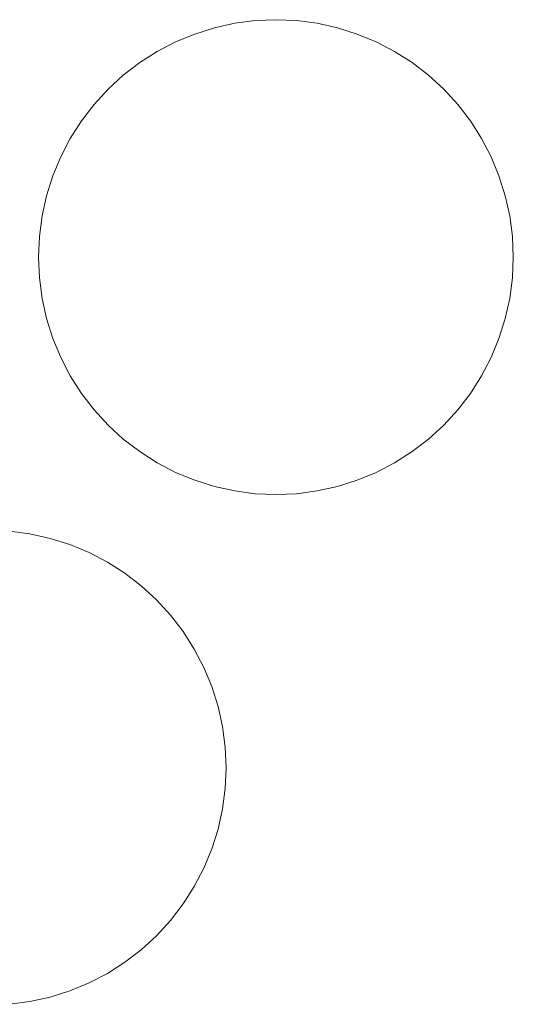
# Model space of a CAD drawing. Header units: millimetres. Extents: x -865 to 866, y -41 to 38.
# Tile 32 of 192: x -599 to -579, y -1 to 38. Entities that reach past the tile are written whole.
import ezdxf

# ---------------------------------------------------------------- set-up
doc = ezdxf.new("R2010")
doc.units = ezdxf.units.MM
doc.header["$LTSCALE"] = 5.08
doc.layers.add('Lighting-LED', color=7, linetype='Continuous', lineweight=5, true_color=0x000000)

# ---------------------------------------------------------------- blocks, each defined once
blk = doc.blocks.new('Group-2-1')
at = {"layer": 'Lighting-LED', "color": 18, "linetype": 'Continuous', "lineweight": 5}
for points, invisible_edges in [([(-26186.295, 11252.12, -183.913), (-26185.503, 11252.295, -183.913), (-26184.699, 11252.401, -183.913), (-26183.888, 11243.136, -183.913)], 12), ([(-26184.699, 11252.401, -180.738), (-26185.503, 11252.295, -180.738), (-26186.295, 11252.12, -180.738), (-26183.888, 11243.136, -180.738)], 12), ([(-26184.699, 11252.401, -180.738), (-26184.699, 11252.401, -183.913), (-26185.503, 11252.295, -183.913), (-26185.503, 11252.295, -180.738)], 5), ([(-26184.699, 11252.401, -183.913), (-26183.888, 11252.436, -183.913), (-26183.078, 11252.401, -183.913), (-26183.888, 11243.136, -183.913)], 12), ([(-26183.888, 11252.436, -180.738), (-26183.888, 11252.436, -183.913), (-26184.699, 11252.401, -183.913), (-26184.699, 11252.401, -180.738)], 5), ([(-26183.078, 11252.401, -180.738), (-26183.888, 11252.436, -180.738), (-26184.699, 11252.401, -180.738), (-26183.888, 11243.136, -180.738)], 12), ([(-26183.078, 11252.401, -180.738), (-26183.078, 11252.401, -183.913), (-26183.888, 11252.436, -183.913), (-26183.888, 11252.436, -180.738)], 5), ([(-26183.078, 11252.401, -183.913), (-26182.273, 11252.295, -183.913), (-26181.481, 11252.12, -183.913), (-26183.888, 11243.136, -183.913)], 12), ([(-26181.481, 11252.12, -180.738), (-26182.273, 11252.295, -180.738), (-26183.078, 11252.401, -180.738), (-26183.888, 11243.136, -180.738)], 12), ([(-26182.273, 11252.295, -180.738), (-26182.273, 11252.295, -183.913), (-26183.078, 11252.401, -183.913), (-26183.078, 11252.401, -180.738)], 5), ([(-26187.818, 11251.565, -183.913), (-26187.069, 11251.876, -183.913), (-26186.295, 11252.12, -183.913), (-26183.888, 11243.136, -183.913)], 12), ([(-26186.295, 11252.12, -180.738), (-26187.069, 11251.876, -180.738), (-26187.818, 11251.565, -180.738), (-26183.888, 11243.136, -180.738)], 12), ([(-26186.295, 11252.12, -180.738), (-26186.295, 11252.12, -183.913), (-26187.069, 11251.876, -183.913), (-26187.069, 11251.876, -180.738)], 5), ([(-26185.503, 11252.295, -180.738), (-26185.503, 11252.295, -183.913), (-26186.295, 11252.12, -183.913), (-26186.295, 11252.12, -180.738)], 5), ([(-26181.481, 11252.12, -183.913), (-26180.707, 11251.876, -183.913), (-26179.958, 11251.565, -183.913), (-26183.888, 11243.136, -183.913)], 12), ([(-26179.958, 11251.565, -180.738), (-26180.707, 11251.876, -180.738), (-26181.481, 11252.12, -180.738), (-26183.888, 11243.136, -180.738)], 12), ([(-26181.481, 11252.12, -180.738), (-26181.481, 11252.12, -183.913), (-26182.273, 11252.295, -183.913), (-26182.273, 11252.295, -180.738)], 5), ([(-26180.707, 11251.876, -180.738), (-26180.707, 11251.876, -183.913), (-26181.481, 11252.12, -183.913), (-26181.481, 11252.12, -180.738)], 5), ([(-26187.069, 11251.876, -180.738), (-26187.069, 11251.876, -183.913), (-26187.818, 11251.565, -183.913), (-26187.818, 11251.565, -180.738)], 5), ([(-26179.958, 11251.565, -180.738), (-26179.958, 11251.565, -183.913), (-26180.707, 11251.876, -183.913), (-26180.707, 11251.876, -180.738)], 5), ([(-26189.222, 11250.755, -183.913), (-26188.538, 11251.191, -183.913), (-26187.818, 11251.565, -183.913), (-26183.888, 11243.136, -183.913)], 12), ([(-26187.818, 11251.565, -180.738), (-26188.538, 11251.191, -180.738), (-26189.222, 11250.755, -180.738), (-26183.888, 11243.136, -180.738)], 12), ([(-26187.818, 11251.565, -180.738), (-26187.818, 11251.565, -183.913), (-26188.538, 11251.191, -183.913), (-26188.538, 11251.191, -180.738)], 5), ([(-26179.958, 11251.565, -183.913), (-26179.238, 11251.191, -183.913), (-26178.554, 11250.755, -183.913), (-26183.888, 11243.136, -183.913)], 12), ([(-26178.554, 11250.755, -180.738), (-26179.238, 11251.191, -180.738), (-26179.958, 11251.565, -180.738), (-26183.888, 11243.136, -180.738)], 12), ([(-26179.238, 11251.191, -180.738), (-26179.238, 11251.191, -183.913), (-26179.958, 11251.565, -183.913), (-26179.958, 11251.565, -180.738)], 5), ([(-26188.538, 11251.191, -180.738), (-26188.538, 11251.191, -183.913), (-26189.222, 11250.755, -183.913), (-26189.222, 11250.755, -180.738)], 5), ([(-26178.554, 11250.755, -180.738), (-26178.554, 11250.755, -183.913), (-26179.238, 11251.191, -183.913), (-26179.238, 11251.191, -180.738)], 5), ([(-26190.464, 11249.713, -183.913), (-26189.866, 11250.261, -183.913), (-26189.222, 11250.755, -183.913), (-26183.888, 11243.136, -183.913)], 12), ([(-26189.222, 11250.755, -180.738), (-26189.866, 11250.261, -180.738), (-26190.464, 11249.713, -180.738), (-26183.888, 11243.136, -180.738)], 12), ([(-26189.222, 11250.755, -180.738), (-26189.222, 11250.755, -183.913), (-26189.866, 11250.261, -183.913), (-26189.866, 11250.261, -180.738)], 5), ([(-26178.554, 11250.755, -183.913), (-26177.91, 11250.261, -183.913), (-26177.312, 11249.713, -183.913), (-26183.888, 11243.136, -183.913)], 12), ([(-26177.312, 11249.713, -180.738), (-26177.91, 11250.261, -180.738), (-26178.554, 11250.755, -180.738), (-26183.888, 11243.136, -180.738)], 12), ([(-26177.91, 11250.261, -180.738), (-26177.91, 11250.261, -183.913), (-26178.554, 11250.755, -183.913), (-26178.554, 11250.755, -180.738)], 5), ([(-26189.866, 11250.261, -180.738), (-26189.866, 11250.261, -183.913), (-26190.464, 11249.713, -183.913), (-26190.464, 11249.713, -180.738)], 5), ([(-26177.312, 11249.713, -180.738), (-26177.312, 11249.713, -183.913), (-26177.91, 11250.261, -183.913), (-26177.91, 11250.261, -180.738)], 5), ([(-26191.506, 11248.471, -183.913), (-26191.012, 11249.114, -183.913), (-26190.464, 11249.713, -183.913), (-26183.888, 11243.136, -183.913)], 12), ([(-26190.464, 11249.713, -180.738), (-26191.012, 11249.114, -180.738), (-26191.506, 11248.471, -180.738), (-26183.888, 11243.136, -180.738)], 12), ([(-26190.464, 11249.713, -180.738), (-26190.464, 11249.713, -183.913), (-26191.012, 11249.114, -183.913), (-26191.012, 11249.114, -180.738)], 5), ([(-26177.312, 11249.713, -183.913), (-26176.764, 11249.114, -183.913), (-26176.27, 11248.471, -183.913), (-26183.888, 11243.136, -183.913)], 12), ([(-26176.27, 11248.471, -180.738), (-26176.764, 11249.114, -180.738), (-26177.312, 11249.713, -180.738), (-26183.888, 11243.136, -180.738)], 12), ([(-26176.764, 11249.114, -180.738), (-26176.764, 11249.114, -183.913), (-26177.312, 11249.713, -183.913), (-26177.312, 11249.713, -180.738)], 5), ([(-26191.012, 11249.114, -180.738), (-26191.012, 11249.114, -183.913), (-26191.506, 11248.471, -183.913), (-26191.506, 11248.471, -180.738)], 5), ([(-26176.27, 11248.471, -180.738), (-26176.27, 11248.471, -183.913), (-26176.764, 11249.114, -183.913), (-26176.764, 11249.114, -180.738)], 5), ([(-26192.317, 11247.067, -183.913), (-26191.942, 11247.786, -183.913), (-26191.506, 11248.471, -183.913), (-26183.888, 11243.136, -183.913)], 12), ([(-26191.506, 11248.471, -180.738), (-26191.942, 11247.786, -180.738), (-26192.317, 11247.067, -180.738), (-26183.888, 11243.136, -180.738)], 12), ([(-26191.506, 11248.471, -180.738), (-26191.506, 11248.471, -183.913), (-26191.942, 11247.786, -183.913), (-26191.942, 11247.786, -180.738)], 5), ([(-26176.27, 11248.471, -183.913), (-26175.834, 11247.786, -183.913), (-26175.459, 11247.067, -183.913), (-26183.888, 11243.136, -183.913)], 12), ([(-26175.459, 11247.067, -180.738), (-26175.834, 11247.786, -180.738), (-26176.27, 11248.471, -180.738), (-26183.888, 11243.136, -180.738)], 12), ([(-26175.834, 11247.786, -180.738), (-26175.834, 11247.786, -183.913), (-26176.27, 11248.471, -183.913), (-26176.27, 11248.471, -180.738)], 5), ([(-26191.942, 11247.786, -180.738), (-26191.942, 11247.786, -183.913), (-26192.317, 11247.067, -183.913), (-26192.317, 11247.067, -180.738)], 5), ([(-26175.459, 11247.067, -180.738), (-26175.459, 11247.067, -183.913), (-26175.834, 11247.786, -183.913), (-26175.834, 11247.786, -180.738)], 5), ([(-26192.871, 11245.543, -183.913), (-26192.627, 11246.317, -183.913), (-26192.317, 11247.067, -183.913), (-26183.888, 11243.136, -183.913)], 12), ([(-26192.317, 11247.067, -180.738), (-26192.627, 11246.317, -180.738), (-26192.871, 11245.543, -180.738), (-26183.888, 11243.136, -180.738)], 12), ([(-26192.317, 11247.067, -180.738), (-26192.317, 11247.067, -183.913), (-26192.627, 11246.317, -183.913), (-26192.627, 11246.317, -180.738)], 5), ([(-26175.459, 11247.067, -183.913), (-26175.149, 11246.317, -183.913), (-26174.905, 11245.543, -183.913), (-26183.888, 11243.136, -183.913)], 12), ([(-26174.905, 11245.543, -180.738), (-26175.149, 11246.317, -180.738), (-26175.459, 11247.067, -180.738), (-26183.888, 11243.136, -180.738)], 12), ([(-26175.149, 11246.317, -180.738), (-26175.149, 11246.317, -183.913), (-26175.459, 11247.067, -183.913), (-26175.459, 11247.067, -180.738)], 5), ([(-26192.627, 11246.317, -180.738), (-26192.627, 11246.317, -183.913), (-26192.871, 11245.543, -183.913), (-26192.871, 11245.543, -180.738)], 5), ([(-26174.905, 11245.543, -180.738), (-26174.905, 11245.543, -183.913), (-26175.149, 11246.317, -183.913), (-26175.149, 11246.317, -180.738)], 5), ([(-26193.153, 11243.947, -183.913), (-26193.047, 11244.751, -183.913), (-26192.871, 11245.543, -183.913), (-26183.888, 11243.136, -183.913)], 12), ([(-26192.871, 11245.543, -180.738), (-26193.047, 11244.751, -180.738), (-26193.153, 11243.947, -180.738), (-26183.888, 11243.136, -180.738)], 12), ([(-26192.871, 11245.543, -180.738), (-26192.871, 11245.543, -183.913), (-26193.047, 11244.751, -183.913), (-26193.047, 11244.751, -180.738)], 5), ([(-26174.905, 11245.543, -183.913), (-26174.729, 11244.751, -183.913), (-26174.623, 11243.947, -183.913), (-26183.888, 11243.136, -183.913)], 12), ([(-26183.888, 11243.136, -180.738), (-26174.623, 11243.947, -180.738), (-26174.729, 11244.751, -180.738), (-26174.905, 11245.543, -180.738)], 9), ([(-26174.729, 11244.751, -180.738), (-26174.729, 11244.751, -183.913), (-26174.905, 11245.543, -183.913), (-26174.905, 11245.543, -180.738)], 5), ([(-26193.047, 11244.751, -180.738), (-26193.047, 11244.751, -183.913), (-26193.153, 11243.947, -183.913), (-26193.153, 11243.947, -180.738)], 5), ([(-26174.623, 11243.947, -180.738), (-26174.623, 11243.947, -183.913), (-26174.729, 11244.751, -183.913), (-26174.729, 11244.751, -180.738)], 5), ([(-26193.153, 11242.326, -183.913), (-26193.188, 11243.136, -183.913), (-26193.153, 11243.947, -183.913), (-26183.888, 11243.136, -183.913)], 12), ([(-26193.153, 11243.947, -180.738), (-26193.153, 11243.947, -183.913), (-26193.188, 11243.136, -183.913), (-26193.188, 11243.136, -180.738)], 5), ([(-26193.153, 11243.947, -180.738), (-26193.188, 11243.136, -180.738), (-26193.153, 11242.326, -180.738), (-26183.888, 11243.136, -180.738)], 12), ([(-26174.623, 11243.947, -183.913), (-26174.588, 11243.136, -183.913), (-26174.623, 11242.326, -183.913), (-26183.888, 11243.136, -183.913)], 12), ([(-26174.623, 11242.326, -180.738), (-26174.588, 11243.136, -180.738), (-26174.623, 11243.947, -180.738), (-26183.888, 11243.136, -180.738)], 12), ([(-26174.588, 11243.136, -180.738), (-26174.588, 11243.136, -183.913), (-26174.623, 11243.947, -183.913), (-26174.623, 11243.947, -180.738)], 5), ([(-26193.188, 11243.136, -180.738), (-26193.188, 11243.136, -183.913), (-26193.153, 11242.326, -183.913), (-26193.153, 11242.326, -180.738)], 5), ([(-26192.871, 11240.729, -183.913), (-26193.047, 11241.522, -183.913), (-26193.153, 11242.326, -183.913), (-26183.888, 11243.136, -183.913)], 12), ([(-26193.153, 11242.326, -180.738), (-26193.047, 11241.522, -180.738), (-26192.871, 11240.729, -180.738), (-26183.888, 11243.136, -180.738)], 12), ([(-26192.317, 11239.206, -183.913), (-26192.627, 11239.956, -183.913), (-26192.871, 11240.729, -183.913), (-26183.888, 11243.136, -183.913)], 12), ([(-26192.871, 11240.729, -180.738), (-26192.627, 11239.956, -180.738), (-26192.317, 11239.206, -180.738), (-26183.888, 11243.136, -180.738)], 12), ([(-26191.506, 11237.802, -183.913), (-26191.942, 11238.486, -183.913), (-26192.317, 11239.206, -183.913), (-26183.888, 11243.136, -183.913)], 12), ([(-26192.317, 11239.206, -180.738), (-26191.942, 11238.486, -180.738), (-26191.506, 11237.802, -180.738), (-26183.888, 11243.136, -180.738)], 12), ([(-26190.464, 11236.56, -183.913), (-26191.012, 11237.159, -183.913), (-26191.506, 11237.802, -183.913), (-26183.888, 11243.136, -183.913)], 12), ([(-26191.506, 11237.802, -180.738), (-26191.012, 11237.159, -180.738), (-26190.464, 11236.56, -180.738), (-26183.888, 11243.136, -180.738)], 12), ([(-26189.222, 11235.518, -183.913), (-26189.866, 11236.012, -183.913), (-26190.464, 11236.56, -183.913), (-26183.888, 11243.136, -183.913)], 12), ([(-26190.464, 11236.56, -180.738), (-26189.866, 11236.012, -180.738), (-26189.222, 11235.518, -180.738), (-26183.888, 11243.136, -180.738)], 12), ([(-26187.818, 11234.708, -183.913), (-26188.538, 11235.082, -183.913), (-26189.222, 11235.518, -183.913), (-26183.888, 11243.136, -183.913)], 12), ([(-26189.222, 11235.518, -180.738), (-26188.538, 11235.082, -180.738), (-26187.818, 11234.708, -180.738), (-26183.888, 11243.136, -180.738)], 12), ([(-26186.295, 11234.153, -183.913), (-26187.069, 11234.397, -183.913), (-26187.818, 11234.708, -183.913), (-26183.888, 11243.136, -183.913)], 12), ([(-26187.818, 11234.708, -180.738), (-26187.069, 11234.397, -180.738), (-26186.295, 11234.153, -180.738), (-26183.888, 11243.136, -180.738)], 12), ([(-26184.699, 11233.872, -183.913), (-26185.503, 11233.978, -183.913), (-26186.295, 11234.153, -183.913), (-26183.888, 11243.136, -183.913)], 12), ([(-26186.295, 11234.153, -180.738), (-26185.503, 11233.978, -180.738), (-26184.699, 11233.872, -180.738), (-26183.888, 11243.136, -180.738)], 12), ([(-26183.078, 11233.872, -183.913), (-26183.888, 11233.836, -183.913), (-26184.699, 11233.872, -183.913), (-26183.888, 11243.136, -183.913)], 12), ([(-26184.699, 11233.872, -180.738), (-26183.888, 11233.836, -180.738), (-26183.078, 11233.872, -180.738), (-26183.888, 11243.136, -180.738)], 12), ([(-26183.888, 11243.136, -183.913), (-26174.623, 11242.326, -183.913), (-26174.729, 11241.522, -183.913), (-26174.905, 11240.729, -183.913)], 9), ([(-26174.905, 11240.729, -183.913), (-26175.149, 11239.956, -183.913), (-26175.459, 11239.206, -183.913), (-26183.888, 11243.136, -183.913)], 12), ([(-26175.459, 11239.206, -183.913), (-26175.834, 11238.486, -183.913), (-26176.27, 11237.802, -183.913), (-26183.888, 11243.136, -183.913)], 12), ([(-26176.27, 11237.802, -183.913), (-26176.764, 11237.159, -183.913), (-26177.312, 11236.56, -183.913), (-26183.888, 11243.136, -183.913)], 12), ([(-26177.312, 11236.56, -183.913), (-26177.91, 11236.012, -183.913), (-26178.554, 11235.518, -183.913), (-26183.888, 11243.136, -183.913)], 12), ([(-26178.554, 11235.518, -183.913), (-26179.238, 11235.082, -183.913), (-26179.958, 11234.708, -183.913), (-26183.888, 11243.136, -183.913)], 12), ([(-26179.958, 11234.708, -183.913), (-26180.707, 11234.397, -183.913), (-26181.481, 11234.153, -183.913), (-26183.888, 11243.136, -183.913)], 12), ([(-26181.481, 11234.153, -183.913), (-26182.273, 11233.978, -183.913), (-26183.078, 11233.872, -183.913), (-26183.888, 11243.136, -183.913)], 12), ([(-26183.078, 11233.872, -180.738), (-26182.273, 11233.978, -180.738), (-26181.481, 11234.153, -180.738), (-26183.888, 11243.136, -180.738)], 12), ([(-26181.481, 11234.153, -180.738), (-26180.707, 11234.397, -180.738), (-26179.958, 11234.708, -180.738), (-26183.888, 11243.136, -180.738)], 12), ([(-26179.958, 11234.708, -180.738), (-26179.238, 11235.082, -180.738), (-26178.554, 11235.518, -180.738), (-26183.888, 11243.136, -180.738)], 12), ([(-26178.554, 11235.518, -180.738), (-26177.91, 11236.012, -180.738), (-26177.312, 11236.56, -180.738), (-26183.888, 11243.136, -180.738)], 12), ([(-26177.312, 11236.56, -180.738), (-26176.764, 11237.159, -180.738), (-26176.27, 11237.802, -180.738), (-26183.888, 11243.136, -180.738)], 12), ([(-26176.27, 11237.802, -180.738), (-26175.834, 11238.486, -180.738), (-26175.459, 11239.206, -180.738), (-26183.888, 11243.136, -180.738)], 12), ([(-26175.459, 11239.206, -180.738), (-26175.149, 11239.956, -180.738), (-26174.905, 11240.729, -180.738), (-26183.888, 11243.136, -180.738)], 12), ([(-26174.905, 11240.729, -180.738), (-26174.729, 11241.522, -180.738), (-26174.623, 11242.326, -180.738), (-26183.888, 11243.136, -180.738)], 12), ([(-26174.623, 11242.326, -180.738), (-26174.623, 11242.326, -183.913), (-26174.588, 11243.136, -183.913), (-26174.588, 11243.136, -180.738)], 5), ([(-26193.153, 11242.326, -180.738), (-26193.153, 11242.326, -183.913), (-26193.047, 11241.522, -183.913), (-26193.047, 11241.522, -180.738)], 5), ([(-26174.729, 11241.522, -180.738), (-26174.729, 11241.522, -183.913), (-26174.623, 11242.326, -183.913), (-26174.623, 11242.326, -180.738)], 5), ([(-26193.047, 11241.522, -180.738), (-26193.047, 11241.522, -183.913), (-26192.871, 11240.729, -183.913), (-26192.871, 11240.729, -180.738)], 5), ([(-26174.905, 11240.729, -180.738), (-26174.905, 11240.729, -183.913), (-26174.729, 11241.522, -183.913), (-26174.729, 11241.522, -180.738)], 5), ([(-26192.871, 11240.729, -180.738), (-26192.871, 11240.729, -183.913), (-26192.627, 11239.956, -183.913), (-26192.627, 11239.956, -180.738)], 5), ([(-26175.149, 11239.956, -180.738), (-26175.149, 11239.956, -183.913), (-26174.905, 11240.729, -183.913), (-26174.905, 11240.729, -180.738)], 5), ([(-26192.627, 11239.956, -180.738), (-26192.627, 11239.956, -183.913), (-26192.317, 11239.206, -183.913), (-26192.317, 11239.206, -180.738)], 5), ([(-26175.459, 11239.206, -180.738), (-26175.459, 11239.206, -183.913), (-26175.149, 11239.956, -183.913), (-26175.149, 11239.956, -180.738)], 5), ([(-26192.317, 11239.206, -180.738), (-26192.317, 11239.206, -183.913), (-26191.942, 11238.486, -183.913), (-26191.942, 11238.486, -180.738)], 5), ([(-26175.834, 11238.486, -180.738), (-26175.834, 11238.486, -183.913), (-26175.459, 11239.206, -183.913), (-26175.459, 11239.206, -180.738)], 5), ([(-26191.942, 11238.486, -180.738), (-26191.942, 11238.486, -183.913), (-26191.506, 11237.802, -183.913), (-26191.506, 11237.802, -180.738)], 5), ([(-26176.27, 11237.802, -180.738), (-26176.27, 11237.802, -183.913), (-26175.834, 11238.486, -183.913), (-26175.834, 11238.486, -180.738)], 5), ([(-26191.506, 11237.802, -180.738), (-26191.506, 11237.802, -183.913), (-26191.012, 11237.159, -183.913), (-26191.012, 11237.159, -180.738)], 5), ([(-26176.764, 11237.159, -180.738), (-26176.764, 11237.159, -183.913), (-26176.27, 11237.802, -183.913), (-26176.27, 11237.802, -180.738)], 5), ([(-26191.012, 11237.159, -180.738), (-26191.012, 11237.159, -183.913), (-26190.464, 11236.56, -183.913), (-26190.464, 11236.56, -180.738)], 5), ([(-26177.312, 11236.56, -180.738), (-26177.312, 11236.56, -183.913), (-26176.764, 11237.159, -183.913), (-26176.764, 11237.159, -180.738)], 5), ([(-26190.464, 11236.56, -180.738), (-26190.464, 11236.56, -183.913), (-26189.866, 11236.012, -183.913), (-26189.866, 11236.012, -180.738)], 5), ([(-26177.91, 11236.012, -180.738), (-26177.91, 11236.012, -183.913), (-26177.312, 11236.56, -183.913), (-26177.312, 11236.56, -180.738)], 5), ([(-26189.866, 11236.012, -180.738), (-26189.866, 11236.012, -183.913), (-26189.222, 11235.518, -183.913), (-26189.222, 11235.518, -180.738)], 5), ([(-26178.554, 11235.518, -180.738), (-26178.554, 11235.518, -183.913), (-26177.91, 11236.012, -183.913), (-26177.91, 11236.012, -180.738)], 5), ([(-26189.222, 11235.518, -180.738), (-26189.222, 11235.518, -183.913), (-26188.538, 11235.082, -183.913), (-26188.538, 11235.082, -180.738)], 5), ([(-26179.238, 11235.082, -180.738), (-26179.238, 11235.082, -183.913), (-26178.554, 11235.518, -183.913), (-26178.554, 11235.518, -180.738)], 5), ([(-26188.538, 11235.082, -180.738), (-26188.538, 11235.082, -183.913), (-26187.818, 11234.708, -183.913), (-26187.818, 11234.708, -180.738)], 5), ([(-26179.958, 11234.708, -180.738), (-26179.958, 11234.708, -183.913), (-26179.238, 11235.082, -183.913), (-26179.238, 11235.082, -180.738)], 5), ([(-26187.818, 11234.708, -180.738), (-26187.818, 11234.708, -183.913), (-26187.069, 11234.397, -183.913), (-26187.069, 11234.397, -180.738)], 5), ([(-26180.707, 11234.397, -180.738), (-26180.707, 11234.397, -183.913), (-26179.958, 11234.708, -183.913), (-26179.958, 11234.708, -180.738)], 5), ([(-26187.069, 11234.397, -180.738), (-26187.069, 11234.397, -183.913), (-26186.295, 11234.153, -183.913), (-26186.295, 11234.153, -180.738)], 5), ([(-26181.481, 11234.153, -180.738), (-26181.481, 11234.153, -183.913), (-26180.707, 11234.397, -183.913), (-26180.707, 11234.397, -180.738)], 5), ([(-26186.295, 11234.153, -180.738), (-26186.295, 11234.153, -183.913), (-26185.503, 11233.978, -183.913), (-26185.503, 11233.978, -180.738)], 5), ([(-26185.503, 11233.978, -180.738), (-26185.503, 11233.978, -183.913), (-26184.699, 11233.872, -183.913), (-26184.699, 11233.872, -180.738)], 5), ([(-26184.699, 11233.872, -180.738), (-26184.699, 11233.872, -183.913), (-26183.888, 11233.836, -183.913), (-26183.888, 11233.836, -180.738)], 5), ([(-26183.888, 11233.836, -180.738), (-26183.888, 11233.836, -183.913), (-26183.078, 11233.872, -183.913), (-26183.078, 11233.872, -180.738)], 5), ([(-26183.078, 11233.872, -180.738), (-26183.078, 11233.872, -183.913), (-26182.273, 11233.978, -183.913), (-26182.273, 11233.978, -180.738)], 5), ([(-26182.273, 11233.978, -180.738), (-26182.273, 11233.978, -183.913), (-26181.481, 11234.153, -183.913), (-26181.481, 11234.153, -180.738)], 5), ([(-26194.328, 11232.401, -183.913), (-26193.523, 11232.295, -183.913), (-26192.731, 11232.12, -183.913), (-26195.138, 11223.136, -183.913)], 12), ([(-26192.731, 11232.12, -180.738), (-26193.523, 11232.295, -180.738), (-26194.328, 11232.401, -180.738), (-26195.138, 11223.136, -180.738)], 12), ([(-26193.523, 11232.295, -180.738), (-26193.523, 11232.295, -183.913), (-26194.328, 11232.401, -183.913), (-26194.328, 11232.401, -180.738)], 5), ([(-26192.731, 11232.12, -183.913), (-26191.957, 11231.876, -183.913), (-26191.208, 11231.565, -183.913), (-26195.138, 11223.136, -183.913)], 12), ([(-26191.208, 11231.565, -180.738), (-26191.957, 11231.876, -180.738), (-26192.731, 11232.12, -180.738), (-26195.138, 11223.136, -180.738)], 12), ([(-26192.731, 11232.12, -180.738), (-26192.731, 11232.12, -183.913), (-26193.523, 11232.295, -183.913), (-26193.523, 11232.295, -180.738)], 5), ([(-26191.957, 11231.876, -180.738), (-26191.957, 11231.876, -183.913), (-26192.731, 11232.12, -183.913), (-26192.731, 11232.12, -180.738)], 5), ([(-26191.208, 11231.565, -183.913), (-26190.488, 11231.191, -183.913), (-26189.804, 11230.755, -183.913), (-26195.138, 11223.136, -183.913)], 12), ([(-26189.804, 11230.755, -180.738), (-26190.488, 11231.191, -180.738), (-26191.208, 11231.565, -180.738), (-26195.138, 11223.136, -180.738)], 12), ([(-26191.208, 11231.565, -180.738), (-26191.208, 11231.565, -183.913), (-26191.957, 11231.876, -183.913), (-26191.957, 11231.876, -180.738)], 5), ([(-26190.488, 11231.191, -180.738), (-26190.488, 11231.191, -183.913), (-26191.208, 11231.565, -183.913), (-26191.208, 11231.565, -180.738)], 5), ([(-26189.804, 11230.755, -180.738), (-26189.804, 11230.755, -183.913), (-26190.488, 11231.191, -183.913), (-26190.488, 11231.191, -180.738)], 5), ([(-26189.804, 11230.755, -183.913), (-26189.16, 11230.261, -183.913), (-26188.562, 11229.713, -183.913), (-26195.138, 11223.136, -183.913)], 12), ([(-26188.562, 11229.713, -180.738), (-26189.16, 11230.261, -180.738), (-26189.804, 11230.755, -180.738), (-26195.138, 11223.136, -180.738)], 12), ([(-26189.16, 11230.261, -180.738), (-26189.16, 11230.261, -183.913), (-26189.804, 11230.755, -183.913), (-26189.804, 11230.755, -180.738)], 5), ([(-26188.562, 11229.713, -180.738), (-26188.562, 11229.713, -183.913), (-26189.16, 11230.261, -183.913), (-26189.16, 11230.261, -180.738)], 5), ([(-26188.562, 11229.713, -183.913), (-26188.014, 11229.114, -183.913), (-26187.52, 11228.471, -183.913), (-26195.138, 11223.136, -183.913)], 12), ([(-26187.52, 11228.471, -180.738), (-26188.014, 11229.114, -180.738), (-26188.562, 11229.713, -180.738), (-26195.138, 11223.136, -180.738)], 12), ([(-26188.014, 11229.114, -180.738), (-26188.014, 11229.114, -183.913), (-26188.562, 11229.713, -183.913), (-26188.562, 11229.713, -180.738)], 5), ([(-26187.52, 11228.471, -180.738), (-26187.52, 11228.471, -183.913), (-26188.014, 11229.114, -183.913), (-26188.014, 11229.114, -180.738)], 5), ([(-26187.52, 11228.471, -183.913), (-26187.084, 11227.786, -183.913), (-26186.709, 11227.067, -183.913), (-26195.138, 11223.136, -183.913)], 12), ([(-26186.709, 11227.067, -180.738), (-26187.084, 11227.786, -180.738), (-26187.52, 11228.471, -180.738), (-26195.138, 11223.136, -180.738)], 12), ([(-26187.084, 11227.786, -180.738), (-26187.084, 11227.786, -183.913), (-26187.52, 11228.471, -183.913), (-26187.52, 11228.471, -180.738)], 5), ([(-26186.709, 11227.067, -180.738), (-26186.709, 11227.067, -183.913), (-26187.084, 11227.786, -183.913), (-26187.084, 11227.786, -180.738)], 5), ([(-26186.709, 11227.067, -183.913), (-26186.399, 11226.317, -183.913), (-26186.155, 11225.543, -183.913), (-26195.138, 11223.136, -183.913)], 12), ([(-26186.155, 11225.543, -180.738), (-26186.399, 11226.317, -180.738), (-26186.709, 11227.067, -180.738), (-26195.138, 11223.136, -180.738)], 12), ([(-26186.399, 11226.317, -180.738), (-26186.399, 11226.317, -183.913), (-26186.709, 11227.067, -183.913), (-26186.709, 11227.067, -180.738)], 5), ([(-26186.155, 11225.543, -180.738), (-26186.155, 11225.543, -183.913), (-26186.399, 11226.317, -183.913), (-26186.399, 11226.317, -180.738)], 5), ([(-26186.155, 11225.543, -183.913), (-26185.979, 11224.751, -183.913), (-26185.873, 11223.947, -183.913), (-26195.138, 11223.136, -183.913)], 12), ([(-26195.138, 11223.136, -180.738), (-26185.873, 11223.947, -180.738), (-26185.979, 11224.751, -180.738), (-26186.155, 11225.543, -180.738)], 9), ([(-26185.979, 11224.751, -180.738), (-26185.979, 11224.751, -183.913), (-26186.155, 11225.543, -183.913), (-26186.155, 11225.543, -180.738)], 5), ([(-26185.873, 11223.947, -180.738), (-26185.873, 11223.947, -183.913), (-26185.979, 11224.751, -183.913), (-26185.979, 11224.751, -180.738)], 5), ([(-26185.873, 11223.947, -183.913), (-26185.838, 11223.136, -183.913), (-26185.873, 11222.326, -183.913), (-26195.138, 11223.136, -183.913)], 12), ([(-26185.873, 11222.326, -180.738), (-26185.838, 11223.136, -180.738), (-26185.873, 11223.947, -180.738), (-26195.138, 11223.136, -180.738)], 12), ([(-26185.838, 11223.136, -180.738), (-26185.838, 11223.136, -183.913), (-26185.873, 11223.947, -183.913), (-26185.873, 11223.947, -180.738)], 5), ([(-26195.138, 11223.136, -183.913), (-26185.873, 11222.326, -183.913), (-26185.979, 11221.522, -183.913), (-26186.155, 11220.729, -183.913)], 9), ([(-26186.155, 11220.729, -183.913), (-26186.399, 11219.956, -183.913), (-26186.709, 11219.206, -183.913), (-26195.138, 11223.136, -183.913)], 12), ([(-26186.709, 11219.206, -183.913), (-26187.084, 11218.486, -183.913), (-26187.52, 11217.802, -183.913), (-26195.138, 11223.136, -183.913)], 12), ([(-26187.52, 11217.802, -183.913), (-26188.014, 11217.159, -183.913), (-26188.562, 11216.56, -183.913), (-26195.138, 11223.136, -183.913)], 12), ([(-26188.562, 11216.56, -183.913), (-26189.16, 11216.012, -183.913), (-26189.804, 11215.518, -183.913), (-26195.138, 11223.136, -183.913)], 12), ([(-26189.804, 11215.518, -183.913), (-26190.488, 11215.082, -183.913), (-26191.208, 11214.708, -183.913), (-26195.138, 11223.136, -183.913)], 12), ([(-26191.208, 11214.708, -183.913), (-26191.957, 11214.397, -183.913), (-26192.731, 11214.153, -183.913), (-26195.138, 11223.136, -183.913)], 12), ([(-26192.731, 11214.153, -183.913), (-26193.523, 11213.978, -183.913), (-26194.328, 11213.872, -183.913), (-26195.138, 11223.136, -183.913)], 12), ([(-26194.328, 11213.872, -180.738), (-26193.523, 11213.978, -180.738), (-26192.731, 11214.153, -180.738), (-26195.138, 11223.136, -180.738)], 12), ([(-26192.731, 11214.153, -180.738), (-26191.957, 11214.397, -180.738), (-26191.208, 11214.708, -180.738), (-26195.138, 11223.136, -180.738)], 12), ([(-26191.208, 11214.708, -180.738), (-26190.488, 11215.082, -180.738), (-26189.804, 11215.518, -180.738), (-26195.138, 11223.136, -180.738)], 12), ([(-26189.804, 11215.518, -180.738), (-26189.16, 11216.012, -180.738), (-26188.562, 11216.56, -180.738), (-26195.138, 11223.136, -180.738)], 12), ([(-26188.562, 11216.56, -180.738), (-26188.014, 11217.159, -180.738), (-26187.52, 11217.802, -180.738), (-26195.138, 11223.136, -180.738)], 12), ([(-26187.52, 11217.802, -180.738), (-26187.084, 11218.486, -180.738), (-26186.709, 11219.206, -180.738), (-26195.138, 11223.136, -180.738)], 12), ([(-26186.709, 11219.206, -180.738), (-26186.399, 11219.956, -180.738), (-26186.155, 11220.729, -180.738), (-26195.138, 11223.136, -180.738)], 12), ([(-26186.155, 11220.729, -180.738), (-26185.979, 11221.522, -180.738), (-26185.873, 11222.326, -180.738), (-26195.138, 11223.136, -180.738)], 12), ([(-26185.873, 11222.326, -180.738), (-26185.873, 11222.326, -183.913), (-26185.838, 11223.136, -183.913), (-26185.838, 11223.136, -180.738)], 5), ([(-26185.979, 11221.522, -180.738), (-26185.979, 11221.522, -183.913), (-26185.873, 11222.326, -183.913), (-26185.873, 11222.326, -180.738)], 5), ([(-26186.155, 11220.729, -180.738), (-26186.155, 11220.729, -183.913), (-26185.979, 11221.522, -183.913), (-26185.979, 11221.522, -180.738)], 5), ([(-26186.399, 11219.956, -180.738), (-26186.399, 11219.956, -183.913), (-26186.155, 11220.729, -183.913), (-26186.155, 11220.729, -180.738)], 5), ([(-26186.709, 11219.206, -180.738), (-26186.709, 11219.206, -183.913), (-26186.399, 11219.956, -183.913), (-26186.399, 11219.956, -180.738)], 5), ([(-26187.084, 11218.486, -180.738), (-26187.084, 11218.486, -183.913), (-26186.709, 11219.206, -183.913), (-26186.709, 11219.206, -180.738)], 5), ([(-26187.52, 11217.802, -180.738), (-26187.52, 11217.802, -183.913), (-26187.084, 11218.486, -183.913), (-26187.084, 11218.486, -180.738)], 5), ([(-26188.014, 11217.159, -180.738), (-26188.014, 11217.159, -183.913), (-26187.52, 11217.802, -183.913), (-26187.52, 11217.802, -180.738)], 5), ([(-26188.562, 11216.56, -180.738), (-26188.562, 11216.56, -183.913), (-26188.014, 11217.159, -183.913), (-26188.014, 11217.159, -180.738)], 5), ([(-26189.16, 11216.012, -180.738), (-26189.16, 11216.012, -183.913), (-26188.562, 11216.56, -183.913), (-26188.562, 11216.56, -180.738)], 5), ([(-26189.804, 11215.518, -180.738), (-26189.804, 11215.518, -183.913), (-26189.16, 11216.012, -183.913), (-26189.16, 11216.012, -180.738)], 5), ([(-26190.488, 11215.082, -180.738), (-26190.488, 11215.082, -183.913), (-26189.804, 11215.518, -183.913), (-26189.804, 11215.518, -180.738)], 5), ([(-26191.208, 11214.708, -180.738), (-26191.208, 11214.708, -183.913), (-26190.488, 11215.082, -183.913), (-26190.488, 11215.082, -180.738)], 5), ([(-26191.957, 11214.397, -180.738), (-26191.957, 11214.397, -183.913), (-26191.208, 11214.708, -183.913), (-26191.208, 11214.708, -180.738)], 5), ([(-26192.731, 11214.153, -180.738), (-26192.731, 11214.153, -183.913), (-26191.957, 11214.397, -183.913), (-26191.957, 11214.397, -180.738)], 5), ([(-26194.328, 11213.872, -180.738), (-26194.328, 11213.872, -183.913), (-26193.523, 11213.978, -183.913), (-26193.523, 11213.978, -180.738)], 5), ([(-26193.523, 11213.978, -180.738), (-26193.523, 11213.978, -183.913), (-26192.731, 11214.153, -183.913), (-26192.731, 11214.153, -180.738)], 5)]:
    blk.add_3dface(points, dxfattribs=dict(at, invisible_edges=invisible_edges))
at = {"layer": 'Lighting-LED', "color": 0, "flags": 1}
for tag in ['Yoke', 'Weight', 'Weight', 'Wattage', '3D_Symbol_Name', 'Candlepower', 'Body', 'Model_Name', 'Beam_Angle', 'Field_Angle', 'Remarks', 'Beam_Angle_2', 'Field_Angle_2', 'Num_Channels', 'Frame_Size', 'Device_Type', 'FixtureID', 'Frame_Size', 'Base', 'Lens', 'Inst_Type', 'Lamp']:
    blk.add_attdef(tag, (-10856.953, 14479.05), '', height=0.18, dxfattribs=at)

msp = doc.modelspace()

# ---------------------------------------------------------------- block references
at = {"layer": 'Lighting-LED', "color": 7}
msp.add_blockref('Group-2-1', (25595.113, -11214.53), dxfattribs=at)

doc.saveas('drawing.dxf')
